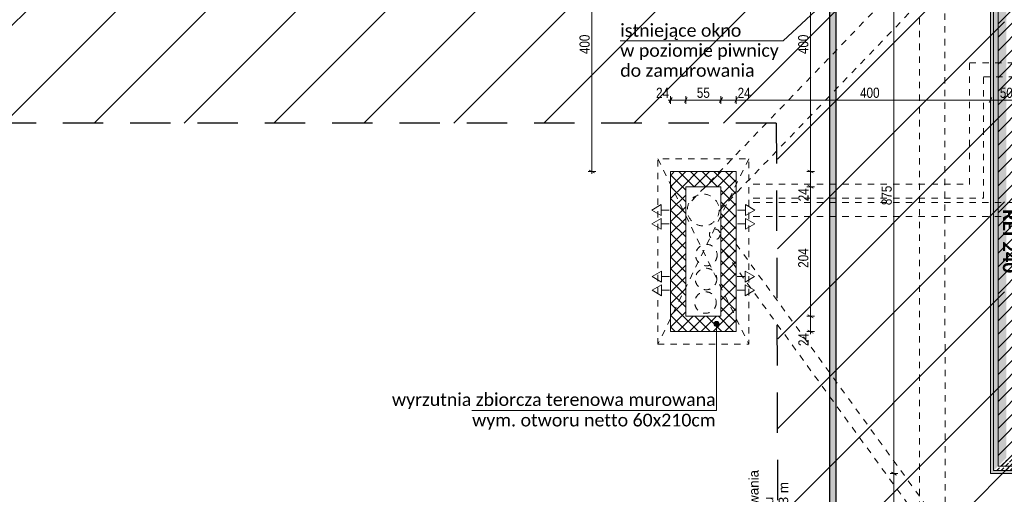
# Model space of a CAD drawing. Header units: centimetres. Extents: x 18292 to 3593338517, y 11794 to 62103.
# Tile 5 of 147: x 26641 to 28190, y 54863 to 55609. Entities that reach past the tile are written whole.
import ezdxf

# ---------------------------------------------------------------- set-up
doc = ezdxf.new("R2010")
doc.units = ezdxf.units.CM
doc.header["$MEASUREMENT"] = 0
doc.linetypes.add('Dashed-002', pattern=[20, 10, -10])
doc.linetypes.add('Long Dashed', pattern=[105.83333, 63.499999, -42.333331])
for name, color, linetype in [('410-Fundamenty', 7, 'Continuous'), ('499-Wymiary i opisy', 7, 'Continuous'), ('__PROJEKTOWANE', 7, 'Continuous'), ('__PROJEKTOWANE_WYPOSAŻENIE', 7, 'Continuous'), ('MF_KRESKOWANIE', 7, 'Continuous'), ('MF_SCIANY_KONSTR', 7, 'Continuous')]:
    doc.layers.add(name, color=color, linetype=linetype)
doc.styles.add('GENERATED_STYLE_1', font='txt')
doc.styles.add('GENERATED_STYLE_2', font='txt')
doc.styles.add('GENERATED_STYLE_4', font='txt')
doc.styles.add('GENERATED_STYLE_7', font='txt')
doc.styles.add('GENERATED_STYLE_8', font='txt')
doc.dimstyles.new('GENERATED_STYLE__1', dxfattribs={"dimtxt": 16, "dimasz": 6.08, "dimexe": 0.18, "dimexo": 0.0625, "dimgap": 0.09, "dimtad": 1, "dimtih": 1, "dimtoh": 1, "dimdec": 0, "dimzin": 0, "dimdsep": 46, "dimtxsty": 'GENERATED_STYLE_4', "dimblk": 'ARROWHEAD_2', "dimblk1": 'ARROWHEAD_2', "dimblk2": 'ARROWHEAD_2', "dimcen": 0.09, "dimse1": 1, "dimse2": 1, "dimclrd": 7, "dimclre": 7, "dimclrt": 7, "dimadec": 0, "dimazin": 0, "dimtfac": 1, "dimtdec": 4, "dimtmove": 0, "dimatfit": 3, "dimfxl": 0, "dimtolj": 1, "dimtzin": 0, "dimarcsym": 0})
doc.dimstyles.new('GENERATED_STYLE__4', dxfattribs={"dimtxt": 16, "dimasz": 6.08, "dimexe": 0.18, "dimexo": 0.0625, "dimgap": 0.09, "dimtad": 1, "dimdec": 0, "dimzin": 0, "dimdsep": 46, "dimtxsty": 'GENERATED_STYLE_4', "dimblk": 'ARROWHEAD_2', "dimblk1": 'ARROWHEAD_2', "dimblk2": 'ARROWHEAD_2', "dimcen": 0.09, "dimse1": 1, "dimse2": 1, "dimclrd": 7, "dimclre": 7, "dimclrt": 7, "dimadec": 0, "dimazin": 0, "dimtfac": 1, "dimtdec": 4, "dimtmove": 0, "dimatfit": 3, "dimfxl": 0, "dimtolj": 1, "dimtzin": 0, "dimarcsym": 0})
doc.dimstyles.new('GENERATED_STYLE__6', dxfattribs={"dimtxt": 16, "dimasz": 6.08, "dimexe": 0.18, "dimexo": 0.0625, "dimgap": 0.09, "dimtad": 1, "dimdec": 0, "dimzin": 0, "dimdsep": 46, "dimtxsty": 'GENERATED_STYLE_1', "dimblk": 'ARROWHEAD_2', "dimblk1": 'ARROWHEAD_2', "dimblk2": 'ARROWHEAD_2', "dimcen": 0.09, "dimse1": 1, "dimse2": 1, "dimclrd": 7, "dimclre": 7, "dimclrt": 7, "dimadec": 0, "dimazin": 0, "dimtfac": 1, "dimtdec": 4, "dimtmove": 0, "dimatfit": 3, "dimfxl": 0, "dimtolj": 1, "dimtzin": 0, "dimarcsym": 0})
pattern_1 = [(45, (4868174.165, 3898003.605), (-9.192387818, 9.192387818), []), (135, (4868174.165, 3898003.605), (9.192387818, 9.192387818), [])]
pattern_2 = [(90, (4868174.1653, 3898003.6053), (-3.4641016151, 0), [2, -4]), (90, (4868172.4333, 3898006.6053), (-3.4641016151, 0), [2, -4]), (150, (4868174.1653, 3898005.6053), (1.7320508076, 3), [2, -4]), (150, (4868170.7012, 3898005.6053), (1.7320508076, 3), [2, -4]), (210, (4868174.1653, 3898003.6053), (-1.7320508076, 3), [2, -4]), (210, (4868170.7012, 3898003.6053), (-1.7320508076, 3), [2, -4])]
pattern_3 = [(45, (4868174.165, 3898003.605), (-7.071067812, 7.071067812), [7.5, -2.5]), (45, (4868174.165, 3898010.676), (-7.071067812, 7.071067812), [7.5, -2.5])]

# ---------------------------------------------------------------- blocks, each defined once
blk = doc.blocks.new('*D126', base_point=(4868174.2, 3898003.6))
at = {"layer": '499-Wymiary i opisy', "color": 7, "linetype": 'Continuous', "lineweight": 13}
for p, q in [((31251.8, 59746.5), (31239.8, 59746.5)), ((31249.8, 59744.2), (31241.8, 59748.8)), ((31245.8, 59746.5), (31245.8, 59750.4)), ((31245.8, 52927.5), (31245.8, 59746.5)), ((31251.8, 52927.5), (31239.8, 52927.5)), ((31241.8, 52929.8), (31249.8, 52925.2)), ((31245.8, 52923.6), (31245.8, 52927.5))]:
    blk.add_line(p, q, dxfattribs=at)
at = {"layer": '499-Wymiary i opisy', "color": 7, "lineweight": 13, "insert": (31242.6, 56311.4), "char_height": 16, "attachment_point": 7, "rotation": 90, "style": 'GENERATED_STYLE_1'}
blk.add_mtext('\\A1;{\\pql;\\fArial Narrow|b1|i0|c238|p34;6\xa0819}', dxfattribs=at)
blk = doc.blocks.new('ARROWHEAD_2')
at = {"color": 0, "linetype": 'Continuous', "lineweight": 0}
for p, q in [((0, 0), (-1, 0)), ((-0.38, -0.66), (0.38, 0.66))]:
    blk.add_line(p, q, dxfattribs=at)
blk = doc.blocks.new('*D178', base_point=(4868174.2, 3898003.6))
at = {"layer": '499-Wymiary i opisy', "color": 7, "linetype": 'Continuous', "lineweight": 13}
for p, q in [((27890.9, 55142.9), (27878.9, 55142.9)), ((27880.9, 55145.2), (27888.9, 55140.5)), ((27884.9, 55118.9), (27884.9, 55142.9)), ((27890.9, 55118.9), (27878.9, 55118.9)), ((27880.9, 55121.2), (27888.9, 55116.5)), ((27884.9, 55114.9), (27884.9, 55118.9))]:
    blk.add_line(p, q, dxfattribs=at)
at = {"layer": '499-Wymiary i opisy', "color": 7, "lineweight": 13, "insert": (27881.7, 55096.1), "char_height": 16, "attachment_point": 7, "rotation": 90, "style": 'GENERATED_STYLE_4'}
blk.add_mtext('\\A1;{\\pql;\\fArial Narrow|b0|i0|c238|p34;24}', dxfattribs=at)
blk = doc.blocks.new('*D179', base_point=(4868174.2, 3898003.6))
at = {"layer": '499-Wymiary i opisy', "color": 7, "linetype": 'Continuous', "lineweight": 13}
for p, q in [((27890.9, 55346.5), (27878.9, 55346.5)), ((27880.9, 55348.8), (27888.9, 55344.2)), ((27884.9, 55142.9), (27884.9, 55346.5)), ((27890.9, 55142.9), (27878.9, 55142.9)), ((27880.9, 55145.2), (27888.9, 55140.5))]:
    blk.add_line(p, q, dxfattribs=at)
at = {"layer": '499-Wymiary i opisy', "color": 7, "lineweight": 13, "char_height": 16, "attachment_point": 7, "rotation": 90, "style": 'GENERATED_STYLE_4'}
for s, insert in [('\\A1;{\\pql;\\fArial Narrow|b0|i0|c238|p34;24}', (27881.7, 55323.7)), ('\\A1;{\\pql;\\fArial Narrow|b0|i0|c238|p34;204}', (27881.7, 55219.1))]:
    blk.add_mtext(s, dxfattribs=dict(at, insert=insert))
blk = doc.blocks.new('*D180', base_point=(4868174.2, 3898003.6))
at = {"layer": '499-Wymiary i opisy', "color": 7, "linetype": 'Continuous', "lineweight": 13}
for p, q in [((27890.9, 55370.5), (27878.9, 55370.5)), ((27880.9, 55372.8), (27888.9, 55368.2)), ((27884.9, 55346.5), (27884.9, 55370.5)), ((27890.9, 55346.5), (27878.9, 55346.5)), ((27880.9, 55348.8), (27888.9, 55344.2))]:
    blk.add_line(p, q, dxfattribs=at)
blk = doc.blocks.new('*D181', base_point=(4868174.2, 3898003.6))
at = {"layer": '499-Wymiary i opisy', "color": 7, "linetype": 'Continuous', "lineweight": 13}
for p, q in [((27890.9, 55770.5), (27878.9, 55770.5)), ((27888.9, 55768.2), (27880.9, 55772.8)), ((27884.9, 55770.5), (27884.9, 55774.4)), ((27884.9, 55370.5), (27884.9, 55770.5)), ((27890.9, 55370.5), (27878.9, 55370.5)), ((27880.9, 55372.8), (27888.9, 55368.2))]:
    blk.add_line(p, q, dxfattribs=at)
at = {"layer": '499-Wymiary i opisy', "color": 7, "lineweight": 13, "insert": (27881.7, 55555.1), "char_height": 16, "attachment_point": 7, "rotation": 90, "style": 'GENERATED_STYLE_4'}
blk.add_mtext('\\A1;{\\pql;\\fArial Narrow|b0|i0|c238|p34;400}', dxfattribs=at)
blk = doc.blocks.new('*D264', base_point=(4868174.2, 3898003.6))
at = {"layer": '499-Wymiary i opisy', "color": 7, "linetype": 'Continuous', "lineweight": 13}
for p, q in [((28295.7, 54895.5), (28283.7, 54895.5)), ((28285.7, 54897.8), (28293.7, 54893.2)), ((28289.7, 54495.5), (28289.7, 54895.5)), ((28295.7, 54495.5), (28283.7, 54495.5)), ((28285.7, 54497.8), (28293.7, 54493.2))]:
    blk.add_line(p, q, dxfattribs=at)
at = {"layer": '499-Wymiary i opisy', "color": 7, "lineweight": 13, "insert": (28286.5, 54680.1), "char_height": 16, "attachment_point": 7, "rotation": 90, "style": 'GENERATED_STYLE_4'}
blk.add_mtext('\\A1;{\\pql;\\fArial Narrow|b0|i0|c238|p34;400}', dxfattribs=at)
blk = doc.blocks.new('*D265', base_point=(4868174.2, 3898003.6))
at = {"layer": '499-Wymiary i opisy', "color": 7, "linetype": 'Continuous', "lineweight": 13}
for p, q in [((28295.7, 54945.5), (28283.7, 54945.5)), ((28285.7, 54947.8), (28293.7, 54943.2)), ((28289.7, 54895.5), (28289.7, 54945.5)), ((28295.7, 54895.5), (28283.7, 54895.5)), ((28285.7, 54897.8), (28293.7, 54893.2))]:
    blk.add_line(p, q, dxfattribs=at)
at = {"layer": '499-Wymiary i opisy', "color": 7, "lineweight": 13, "insert": (28286.5, 54910.3), "char_height": 16, "attachment_point": 7, "rotation": 90, "style": 'GENERATED_STYLE_4'}
blk.add_mtext('\\A1;{\\pql;\\fArial Narrow|b0|i0|c238|p34;50}', dxfattribs=at)
blk = doc.blocks.new('*D283', base_point=(4868174.2, 3898003.6))
at = {"layer": '499-Wymiary i opisy', "color": 7, "linetype": 'Continuous', "lineweight": 13}
for p, q in [((28022, 54895.5), (28010, 54895.5)), ((28012, 54897.8), (28020, 54893.2)), ((28016, 54495.5), (28016, 54895.5)), ((28022, 54495.5), (28010, 54495.5)), ((28012, 54497.8), (28020, 54493.2))]:
    blk.add_line(p, q, dxfattribs=at)
at = {"layer": '499-Wymiary i opisy', "color": 7, "lineweight": 13, "insert": (28012.8, 54680.1), "char_height": 16, "attachment_point": 7, "rotation": 90, "style": 'GENERATED_STYLE_4'}
blk.add_mtext('\\A1;{\\pql;\\fArial Narrow|b0|i0|c238|p34;400}', dxfattribs=at)
blk = doc.blocks.new('*D284', base_point=(4868174.2, 3898003.6))
at = {"layer": '499-Wymiary i opisy', "color": 7, "linetype": 'Continuous', "lineweight": 13}
for p, q in [((28022, 55770.5), (28010, 55770.5)), ((28020, 55768.2), (28012, 55772.8)), ((28016, 55770.5), (28016, 55774.4)), ((28016, 54895.5), (28016, 55770.5)), ((28022, 54895.5), (28010, 54895.5)), ((28012, 54897.8), (28020, 54893.2))]:
    blk.add_line(p, q, dxfattribs=at)
at = {"layer": '499-Wymiary i opisy', "color": 7, "lineweight": 13, "insert": (28012.8, 55317.6), "char_height": 16, "attachment_point": 7, "rotation": 90, "style": 'GENERATED_STYLE_4'}
blk.add_mtext('\\A1;{\\pql;\\fArial Narrow|b0|i0|c238|p34;875}', dxfattribs=at)
blk = doc.blocks.new('*D285', base_point=(4868174.2, 3898003.6))
at = {"layer": '499-Wymiary i opisy', "color": 7, "linetype": 'Continuous', "lineweight": 13}
for p, q in [((27660.9, 55482.9), (27664.8, 55482.9)), ((27667.1, 55486.9), (27662.5, 55478.9)), ((27664.8, 55476.9), (27664.8, 55488.9)), ((27664.8, 55482.9), (27688.8, 55482.9)), ((27691.1, 55486.9), (27686.5, 55478.9)), ((27688.8, 55476.9), (27688.8, 55488.9))]:
    blk.add_line(p, q, dxfattribs=at)
at = {"layer": '499-Wymiary i opisy', "color": 7, "lineweight": 13, "insert": (27642, 55486.1), "char_height": 16, "attachment_point": 7, "style": 'GENERATED_STYLE_4'}
blk.add_mtext('\\A1;{\\pql;\\fArial Narrow|b0|i0|c238|p34;24}', dxfattribs=at)
blk = doc.blocks.new('*D286', base_point=(4868174.2, 3898003.6))
at = {"layer": '499-Wymiary i opisy', "color": 7, "linetype": 'Continuous', "lineweight": 13}
for p, q in [((27691.1, 55486.9), (27686.5, 55478.9)), ((27688.8, 55476.9), (27688.8, 55488.9)), ((27688.8, 55482.9), (27743.9, 55482.9)), ((27746.2, 55486.9), (27741.6, 55478.9)), ((27743.9, 55476.9), (27743.9, 55488.9))]:
    blk.add_line(p, q, dxfattribs=at)
at = {"layer": '499-Wymiary i opisy', "color": 7, "lineweight": 13, "insert": (27706.1, 55486.1), "char_height": 16, "attachment_point": 7, "style": 'GENERATED_STYLE_4'}
blk.add_mtext('\\A1;{\\pql;\\fArial Narrow|b0|i0|c238|p34;55}', dxfattribs=at)
blk = doc.blocks.new('*D287', base_point=(4868174.2, 3898003.6))
at = {"layer": '499-Wymiary i opisy', "color": 7, "linetype": 'Continuous', "lineweight": 13}
for p, q in [((27746.2, 55486.9), (27741.6, 55478.9)), ((27743.9, 55476.9), (27743.9, 55488.9)), ((27743.9, 55482.9), (27767.9, 55482.9)), ((27770.2, 55486.9), (27765.6, 55478.9)), ((27767.9, 55476.9), (27767.9, 55488.9))]:
    blk.add_line(p, q, dxfattribs=at)
blk = doc.blocks.new('*D288', base_point=(4868174.2, 3898003.6))
at = {"layer": '499-Wymiary i opisy', "color": 7, "linetype": 'Continuous', "lineweight": 13}
for p, q in [((27770.2, 55486.9), (27765.6, 55478.9)), ((27767.9, 55476.9), (27767.9, 55488.9)), ((27767.9, 55482.9), (28167.9, 55482.9)), ((28170.2, 55486.9), (28165.6, 55478.9)), ((28167.9, 55476.9), (28167.9, 55488.9))]:
    blk.add_line(p, q, dxfattribs=at)
at = {"layer": '499-Wymiary i opisy', "color": 7, "lineweight": 13, "char_height": 16, "attachment_point": 7, "style": 'GENERATED_STYLE_4'}
for s, insert in [('\\A1;{\\pql;\\fArial Narrow|b0|i0|c238|p34;24}', (27770.2, 55486.1)), ('\\A1;{\\pql;\\fArial Narrow|b0|i0|c238|p34;400}', (27962.8, 55486.1))]:
    blk.add_mtext(s, dxfattribs=dict(at, insert=insert))
blk = doc.blocks.new('*D289', base_point=(4868174.2, 3898003.6))
at = {"layer": '499-Wymiary i opisy', "color": 7, "linetype": 'Continuous', "lineweight": 13}
for p, q in [((28170.2, 55486.9), (28165.6, 55478.9)), ((28167.9, 55476.9), (28167.9, 55488.9)), ((28167.9, 55482.9), (28217.9, 55482.9)), ((28220.2, 55486.9), (28215.6, 55478.9)), ((28217.9, 55476.9), (28217.9, 55488.9))]:
    blk.add_line(p, q, dxfattribs=at)
at = {"layer": '499-Wymiary i opisy', "color": 7, "lineweight": 13, "insert": (28182.6, 55486.1), "char_height": 16, "attachment_point": 7, "style": 'GENERATED_STYLE_4'}
blk.add_mtext('\\A1;{\\pql;\\fArial Narrow|b0|i0|c238|p34;50}', dxfattribs=at)
blk = doc.blocks.new('*D293', base_point=(4868174.2, 3898003.6))
at = {"layer": '499-Wymiary i opisy', "color": 7, "linetype": 'Continuous', "lineweight": 13}
for p, q in [((27547, 55770.5), (27535, 55770.5)), ((27545, 55768.2), (27537, 55772.8)), ((27541, 55770.5), (27541, 55774.4)), ((27541, 55370.5), (27541, 55770.5)), ((27547, 55370.5), (27535, 55370.5)), ((27537, 55372.8), (27545, 55368.2)), ((27541, 55366.6), (27541, 55370.5))]:
    blk.add_line(p, q, dxfattribs=at)
at = {"layer": '499-Wymiary i opisy', "color": 7, "lineweight": 13, "insert": (27537.8, 55555.1), "char_height": 16, "attachment_point": 7, "rotation": 90, "style": 'GENERATED_STYLE_4'}
blk.add_mtext('\\A1;{\\pql;\\fArial Narrow|b0|i0|c238|p34;400}', dxfattribs=at)

msp = doc.modelspace()

# ---------------------------------------------------------------- hatches: boundary and pattern name
at = {"layer": '410-Fundamenty', "linetype": 'Continuous', "lineweight": 0, "true_color": 0x000000}
h = msp.add_hatch(dxfattribs=at)
h.set_pattern_fill('beton_000a', color=18, style=0, pattern_type=2)
h.set_pattern_definition(pattern_3)
h.paths.add_polyline_path([(28187.9, 55790.5), (28187.9, 54915.5), (28192.9, 54920.5), (28192.9, 55795.5)])
h = msp.add_hatch(dxfattribs=at)
h.set_pattern_fill('beton_000a', color=18, style=0, pattern_type=2)
h.set_pattern_definition(pattern_3)
h.paths.add_polyline_path([(28172.9, 55775.5), (28172.9, 54900.5), (28187.9, 54915.5), (28187.9, 55790.5)])
h = msp.add_hatch(dxfattribs=at)
h.set_pattern_fill('Styropian_000a', color=18, style=0, pattern_type=2)
h.set_pattern_definition(pattern_2)
h.paths.add_polyline_path([(28167.9, 55770.5), (28167.9, 54895.5), (28172.9, 54900.5), (28172.9, 55775.5)])
h = msp.add_hatch(dxfattribs=at)
h.set_pattern_fill('beton_000a', color=18, style=0, pattern_type=2)
h.set_pattern_definition(pattern_3)
h.paths.add_polyline_path([(28172.9, 54900.5), (28472.9, 54900.5), (28487.9, 54915.5), (28187.9, 54915.5)])
h = msp.add_hatch(dxfattribs=at)
h.set_pattern_fill('beton_000a', color=18, style=0, pattern_type=2)
h.set_pattern_definition(pattern_3)
h.paths.add_polyline_path([(28187.9, 54915.5), (28487.9, 54915.5), (28492.9, 54920.5), (28192.9, 54920.5)])
h = msp.add_hatch(dxfattribs=at)
h.set_pattern_fill('Styropian_000a', color=18, style=0, pattern_type=2)
h.set_pattern_definition(pattern_2)
h.paths.add_polyline_path([(28167.9, 54895.5), (28467.9, 54895.5), (28472.9, 54900.5), (28172.9, 54900.5)])
at = {"layer": '__PROJEKTOWANE', "linetype": 'Continuous', "lineweight": 13}
h = msp.add_hatch(dxfattribs=at)
h.set_pattern_fill('Bloczki_ceramiczne_kopia_DD', color=150, style=0, pattern_type=2)
h.set_pattern_definition([(45, (4868174.17, 3898003.61), (-70.7106781, 70.7106781), [])])
h.paths.add_polyline_path([(29714.9, 54617.5), (30014.9, 54617.5), (30014.9, 55810.5), (29733.9, 55810.5), (29733.9, 56706.5), (30094, 56706.5), (30092.1, 56167.5), (30371.9, 56167.5), (30371.9, 54260.5), (30071.9, 54260.5), (30071.9, 53759.5), (28132.9, 53759.5), (28132.9, 54560.5), (27833.9, 54560.5), (27832.9, 55446.7), (26114.1, 55446.6), (26114.1, 55792.5), (28189.9, 55792.5), (28189.9, 54917.5), (28489.9, 54917.5), (28489.9, 54116.5), (29714.9, 54116.5)])
at = {"layer": '__PROJEKTOWANE', "linetype": 'Continuous', "lineweight": 25}
h = msp.add_hatch(color=230, dxfattribs=at)
h.paths.add_polyline_path([(27914.8, 56613.9), (27914.8, 54825.6), (28391.4, 54825.6), (28391.4, 54038.8), (28822.3, 54038.8), (28822.3, 53475.2), (29471.7, 53475.2), (29471.7, 54038.8), (29811.8, 54038.8), (29811.8, 54541), (30104, 54541), (30104, 55897.1), (28839.1, 55897.1), (28839.1, 56613.9)])
h.paths.add_polyline_path([(28832.3, 53485.2), (28832.3, 54048.8), (28401.4, 54048.8), (28401.4, 54835.6), (27924.8, 54835.6), (27924.8, 56603.9), (28829.1, 56603.9), (28829.1, 55887.1), (30094, 55887.1), (30094, 54551), (29801.8, 54551), (29801.8, 54048.8), (29461.7, 54048.8), (29461.7, 53485.2)], flags=0)
at = {"layer": '__PROJEKTOWANE', "linetype": 'Continuous', "lineweight": 0, "true_color": 0x000000}
h = msp.add_hatch(dxfattribs=at)
h.set_pattern_fill('Concrete_Block_000a', color=18, style=0, pattern_type=2)
h.set_pattern_definition(pattern_1)
h.paths.add_polyline_path([(27688.8, 55346.5), (27743.9, 55346.5), (27767.9, 55370.5), (27664.8, 55370.5)])
h = msp.add_hatch(dxfattribs=at)
h.set_pattern_fill('Concrete_Block_000a', color=18, style=0, pattern_type=2)
h.set_pattern_definition(pattern_1)
h.paths.add_polyline_path([(27664.8, 55370.5), (27664.8, 55118.9), (27688.8, 55142.9), (27688.8, 55346.5)])
h = msp.add_hatch(dxfattribs=at)
h.set_pattern_fill('Concrete_Block_000a', color=18, style=0, pattern_type=2)
h.set_pattern_definition(pattern_1)
h.paths.add_polyline_path([(27743.9, 55346.5), (27743.9, 55142.9), (27767.9, 55118.9), (27767.9, 55370.5)])
h = msp.add_hatch(dxfattribs=at)
h.set_pattern_fill('Concrete_Block_000a', color=18, style=0, pattern_type=2)
h.set_pattern_definition(pattern_1)
h.paths.add_polyline_path([(27664.8, 55118.9), (27767.9, 55118.9), (27743.9, 55142.9), (27688.8, 55142.9)])
at = {"layer": '__PROJEKTOWANE', "linetype": 'Continuous', "lineweight": 13}
msp.add_hatch(color=150, dxfattribs=at).paths.add_polyline_path([(27733.1, 55130.9), (27733.4, 55129.3), (27734.3, 55128), (27735.6, 55127.2), (27737.1, 55126.9), (27738.6, 55127.2), (27739.9, 55128), (27740.8, 55129.3), (27741.1, 55130.9), (27740.8, 55132.4), (27739.9, 55133.7), (27738.6, 55134.6), (27737.1, 55134.9), (27735.6, 55134.6), (27734.3, 55133.7), (27733.4, 55132.4)])
at = {"layer": 'MF_KRESKOWANIE', "linetype": 'Continuous', "lineweight": 13}
h = msp.add_hatch(dxfattribs=at)
h.set_pattern_fill('bloczki_ceramiczne_000a', color=250, style=0, pattern_type=2)
h.set_pattern_definition([(45, (4868174.165, 3898003.605), (-10.606601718, 10.606601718), [])])
h.paths.add_polyline_path([(28179.9, 54907.5), (28479.9, 54907.5), (28479.9, 54896.5), (28479.9, 54735.5), (28479.9, 54106.5), (28547.9, 54106.5), (28855.9, 54106.5), (28855.9, 53966.5), (28897.9, 53966.5), (29179.6, 53966.5), (29179.6, 53894.5), (29179.6, 53558.5), (29349.6, 53558.5), (29349.6, 53894.5), (29349.6, 53966.5), (29349.6, 54106.5), (29724.9, 54106.5), (29724.9, 54607.5), (30024.9, 54607.5), (30024.9, 54660.5), (30024.9, 55820.5), (29705.9, 55820.5), (28929.9, 55820.5), (28929.9, 55776.5), (29000.9, 55776.5), (29000.9, 55556.5), (28933.9, 55556.5), (28923.9, 55556.5), (28923.9, 55514.5), (29143.9, 55514.5), (29143.9, 55556.5), (29042.9, 55556.5), (29042.9, 55776.5), (29380.9, 55776.5), (29380.9, 55556.5), (29223.9, 55556.5), (29223.9, 55514.5), (29422.9, 55514.5), (29422.9, 55776.5), (29686.9, 55776.5), (29986.9, 55776.5), (29986.9, 55234.5), (29686.9, 55234.5), (29422.9, 55234.5), (29422.9, 55434.5), (29380.9, 55434.5), (29380.9, 55393.5), (29380.9, 55026.5), (29422.9, 55026.5), (29422.9, 55192.5), (29986.9, 55192.5), (29986.9, 54645.5), (29722.9, 54645.5), (29722.9, 54735.5), (29722.9, 54747.5), (29422.9, 54747.5), (29422.9, 54934.5), (29380.9, 54934.5), (29380.9, 54747.5), (29380.9, 54705.5), (29686.9, 54705.5), (29686.9, 54144.5), (29284.9, 54144.5), (29284.9, 54705.5), (29288.9, 54705.5), (29288.9, 54747.5), (29190.9, 54747.5), (29190.9, 54705.5), (29242.9, 54705.5), (29242.9, 54290.5), (29217.9, 54290.5), (29232.9, 54248.5), (29242.9, 54248.5), (29242.9, 54144.5), (29062.9, 54144.5), (29062.9, 54147.5), (29020.9, 54147.5), (29020.9, 54144.5), (29007.9, 54144.5), (29007.9, 54106.5), (29311.6, 54106.5), (29311.6, 54008.5), (29311.6, 53894.5), (29311.2, 53894.5), (29311.2, 53600.5), (29221.6, 53600.5), (29221.6, 53894.5), (29221.6, 53983.5), (29196.6, 54008.5), (28897.9, 54008.5), (28897.9, 54106.5), (28947.9, 54106.5), (28947.9, 54144.5), (28897.9, 54144.5), (28897.9, 54159.5), (28855.9, 54159.5), (28855.9, 54144.5), (28517.9, 54144.5), (28517.9, 54705.5), (28657.9, 54705.5), (28657.9, 54747.5), (28517.9, 54747.5), (28517.9, 54907.5), (28781.9, 54907.5), (28781.9, 54871.5), (28823.9, 54871.5), (28823.9, 55099.5), (28781.9, 55099.5), (28781.9, 54945.5), (28527.9, 54945.5), (28217.9, 54945.5), (28217.9, 55790.1), (28680.4, 55790.4), (28680.6, 55820.5), (28217.9, 55820.5), (28193.9, 55782.5), (28179.9, 55782.5), (28179.9, 54945.5)])

# ---------------------------------------------------------------- linework, layer by layer
at = {"layer": '410-Fundamenty', "color": 7, "linetype": 'Continuous', "lineweight": 13}
for p, q in [((28172.9, 55775.5), (28172.9, 54900.5)), ((28172.9, 54900.5), (28472.9, 54900.5))]:
    msp.add_line(p, q, dxfattribs=at)
at = {"layer": '410-Fundamenty', "color": 7, "linetype": 'Continuous', "lineweight": 13, "flags": 128}
for points in [[(28167.9, 55770.5), (28167.9, 54895.5)], [(28167.9, 54895.5), (28467.9, 54895.5)]]:
    msp.add_lwpolyline(points, dxfattribs=at)
at = {"layer": '__PROJEKTOWANE', "color": 150, "linetype": 'Continuous', "lineweight": 13}
for p, q in [((27841.7, 55575.9), (28069.7, 55787.8)), ((27841.7, 55575.9), (27585.6, 55575.9)), ((27737.1, 54994.8), (27737.1, 55126.9)), ((27352.1, 54994.8), (27737.1, 54994.8))]:
    msp.add_line(p, q, dxfattribs=at)
at = {"layer": '__PROJEKTOWANE', "color": 7, "linetype": 'Long Dashed', "lineweight": 25}
msp.add_line((27831, 55446.6), (26114.1, 55446.6), dxfattribs=at)
at = {"layer": '__PROJEKTOWANE', "color": 7, "linetype": 'Continuous', "lineweight": 13}
for p, q in [((27635.3, 55309.9), (27650, 55318.4)), ((27650, 55318.4), (27650, 55301.4)), ((27797.4, 55309.9), (27782.7, 55318.4)), ((27782.7, 55301.4), (27782.7, 55318.4)), ((27635.3, 55309.9), (27650, 55301.4)), ((27635.3, 55288.3), (27650, 55296.8)), ((27662.6, 55309.9), (27650, 55309.9)), ((27650, 55296.8), (27650, 55279.8)), ((27770, 55309.9), (27782.7, 55309.9)), ((27797.4, 55309.9), (27782.7, 55301.4)), ((27797.4, 55288.3), (27782.7, 55296.8)), ((27782.7, 55279.8), (27782.7, 55296.8)), ((27635.3, 55288.3), (27650, 55279.8)), ((27662.6, 55288.3), (27650, 55288.3)), ((27770, 55288.3), (27782.7, 55288.3)), ((27797.4, 55288.3), (27782.7, 55279.8)), ((27635.8, 55205.2), (27650.5, 55213.7)), ((27635.8, 55205.2), (27650.5, 55196.7)), ((27650.5, 55213.7), (27650.5, 55196.7)), ((27663.1, 55205.2), (27650.5, 55205.2)), ((27769.5, 55205.2), (27782.2, 55205.2)), ((27796.9, 55205.2), (27782.2, 55213.7)), ((27782.2, 55196.7), (27782.2, 55213.7)), ((27796.9, 55205.2), (27782.2, 55196.7)), ((27635.8, 55183.7), (27650.5, 55192.2)), ((27650.5, 55192.2), (27650.5, 55175.2)), ((27796.9, 55183.7), (27782.2, 55192.2)), ((27782.2, 55175.2), (27782.2, 55192.2)), ((27635.8, 55183.7), (27650.5, 55175.2)), ((27663.1, 55183.7), (27650.5, 55183.7)), ((27769.5, 55183.7), (27782.2, 55183.7)), ((27796.9, 55183.7), (27782.2, 55175.2))]:
    msp.add_line(p, q, dxfattribs=at)
at = {"layer": '__PROJEKTOWANE', "color": 7, "linetype": 'Long Dashed', "lineweight": 25, "flags": 128}
msp.add_lwpolyline([(27831, 55446.6), (27834, 54560.5), (28132.9, 54560.5), (28132.9, 53759.5), (30071.9, 53759.5), (30071.9, 54260.5), (30371.9, 54260.5), (30371.9, 56167.5), (30092.1, 56167.5), (30093.9, 56678.3)], dxfattribs=at)
at = {"layer": '__PROJEKTOWANE', "color": 230, "linetype": 'Continuous', "lineweight": 25, "flags": 128}
for points in [[(28822.3, 53475.2), (29471.7, 53475.2), (29471.7, 54038.8), (29811.8, 54038.8), (29811.8, 54541), (30104, 54541), (30104, 55897.1), (28839.1, 55897.1), (28839.1, 56613.9), (27914.9, 56613.9), (27914.9, 54825.6), (28391.4, 54825.6), (28391.4, 54038.8), (28822.3, 54038.8)], [(28832.3, 53485.2), (29461.7, 53485.2), (29461.7, 54048.8), (29801.8, 54048.8), (29801.8, 54551), (30094, 54551), (30094, 55887.1), (28829.1, 55887.1), (28829.1, 56603.9), (27924.8, 56603.9), (27924.8, 54835.6), (28401.4, 54835.6), (28401.4, 54048.8), (28832.3, 54048.8)]]:
    msp.add_lwpolyline(points, close=True, dxfattribs=at)
at = {"layer": '__PROJEKTOWANE', "color": 150, "linetype": 'Continuous', "lineweight": 13, "flags": 128}
for points in [[(27767.9, 55370.5), (27664.8, 55370.5)], [(27664.8, 55370.5), (27664.8, 55118.9)], [(27767.9, 55118.9), (27767.9, 55370.5)], [(27688.8, 55346.5), (27743.9, 55346.5)], [(27688.8, 55142.9), (27688.8, 55346.5)], [(27743.9, 55346.5), (27743.9, 55142.9)], [(27743.9, 55142.9), (27688.8, 55142.9)], [(27664.8, 55118.9), (27767.9, 55118.9)]]:
    msp.add_lwpolyline(points, dxfattribs=at)
at = {"layer": '__PROJEKTOWANE', "color": 150, "linetype": 'Continuous', "lineweight": 13}
msp.add_circle((27737.1, 55130.9), 4, dxfattribs=at)
at = {"layer": '__PROJEKTOWANE_WYPOSAŻENIE', "color": 7, "linetype": 'Dashed-002', "lineweight": 13}
for p, q in [((27644.8, 55390.5), (27787.9, 55098.9)), ((27787.9, 55390.5), (27644.8, 55098.9))]:
    msp.add_line(p, q, dxfattribs=at)
at = {"layer": '__PROJEKTOWANE_WYPOSAŻENIE', "color": 7, "linetype": 'Dashed-002', "lineweight": 13, "flags": 128}
for points in [[(28056.4, 54541.5), (28056.3, 56213.2)], [(28096.4, 54528.8), (28096.3, 56188.3)], [(27698.2, 55324.5), (28110.9, 55753.9)], [(27741.8, 55309.2), (28152.9, 55737)], [(28135.1, 55350.1), (28135.1, 55541.2)], [(28135.1, 55541.2), (28217.9, 55541.2)], [(28156.8, 55328.4), (28156.8, 55519.5)], [(28156.8, 55519.5), (28239.5, 55519.5), (28216.4, 55519.5)], [(27794.9, 55350.4), (28135.1, 55350.4)], [(27794.9, 55328.4), (28157.1, 55328.4)], [(27794.9, 55321.7), (28217.9, 55321.7)], [(27794.9, 55299.7), (28217.9, 55299.7)], [(27768, 55256.3), (28178.6, 54691.7)], [(27750.2, 55243.4), (28168.1, 54668.8)]]:
    msp.add_lwpolyline(points, dxfattribs=at)
msp.add_lwpolyline([(27644.8, 55098.9), (27787.9, 55098.9), (27787.9, 55390.5), (27644.8, 55390.5)], close=True, dxfattribs=at)
at = {"layer": '__PROJEKTOWANE_WYPOSAŻENIE', "color": 7, "linetype": 'Dashed-002', "lineweight": 13}
for centre, radius in [((27716.1, 55309.9), 25), ((27734.3, 55271.7), 8.37), ((27721.1, 55239.1), 16.9), ((27720.6, 55201.5), 16.9), ((27719.7, 55164.5), 16.9)]:
    msp.add_circle(centre, radius, dxfattribs=at)
at = {"layer": 'MF_SCIANY_KONSTR', "color": 7, "linetype": 'Continuous', "lineweight": 13}
for p, q in [((28179.9, 55775.5), (28179.9, 54907.5)), ((28179.9, 54945.5), (28179.9, 54945.5)), ((28479.9, 54907.5), (28179.9, 54907.5))]:
    msp.add_line(p, q, dxfattribs=at)

# ---------------------------------------------------------------- texts
at = {"layer": '__PROJEKTOWANE', "color": 150, "linetype": 'Continuous', "lineweight": 13, "char_height": 20, "style": 'GENERATED_STYLE_7'}
for s, insert, attachment_point, line_spacing_factor in [('\\A1;{\\pql;\\fCalibri Light|b0|i0|c238|p34;istniejące okno \\P\\pql;\\fCalibri Light|b0|i0|c238|p34;w poziomie piwnicy \\P\\pql;\\fCalibri Light|b0|i0|c238|p34;do zamurowania}', (27585.6, 55519.2), 7, 0.943415), ('\\A1;{\\pqr;\\fCalibri Light|b0|i0|c238|p34;wyrzutnia zbiorcza terenowa murowana\\P\\pqr;\\fCalibri Light|b0|i0|c238|p34;wym. otworu netto 60x210cm}', (27735.6, 54964.7), 9, 0.967313)]:
    msp.add_mtext(s, dxfattribs=dict(at, insert=insert, attachment_point=attachment_point, line_spacing_factor=line_spacing_factor))
at = {"layer": '__PROJEKTOWANE', "color": 1, "linetype": 'Continuous', "lineweight": 13, "insert": (28187.1, 55311.4), "char_height": 21.262, "attachment_point": 7, "rotation": 270, "style": 'GENERATED_STYLE_8'}
msp.add_mtext('\\A1;{\\pql;\\fCalibri Light|b1|i0|c238|p34;REI 240}', dxfattribs=at)
at = {"layer": '__PROJEKTOWANE_WYPOSAŻENIE', "color": 150, "linetype": 'Continuous', "lineweight": 13, "insert": (27788.1, 54770.8), "char_height": 15, "attachment_point": 2, "rotation": 90, "line_spacing_factor": 0.93223, "style": 'GENERATED_STYLE_2'}
msp.add_mtext('\\A1;{\\pqc;\\fArial|b0|i0|c238|p38;granica strefy zagruzowania \\P\\pqc;\\fArial|b0|i0|c238|p38;w poziomie parteru\\P\\pqc;\\fArial|b0|i0|c238|p38;1/3 H budynku = 3,03 m}', dxfattribs=at)

# ---------------------------------------------------------------- dimensions: what is measured, and where the dimension line sits
at = {"layer": '499-Wymiary i opisy', "color": 7, "linetype": 'Continuous', "lineweight": 13}
for base, p1, p2, dimstyle, picture, middle in [((31245.8, 59746.5), (24264.9, 52927.5), (25791.9, 59746.5), 'GENERATED_STYLE__6', '*D126', (31234.6, 56338.9)), ((27541, 55770.5), (27767.9, 55370.5), (28167.9, 55770.5), 'GENERATED_STYLE__4', '*D293', (27529.8, 55573.4)), ((27884.9, 55770.5), (27767.9, 55370.5), (27906.9, 55770.5), 'GENERATED_STYLE__4', '*D181', (27873.7, 55573.4)), ((28016, 55770.5), (28167.9, 54895.5), (28167.9, 55770.5), 'GENERATED_STYLE__4', '*D284', (28004.8, 55335.9)), ((27884.9, 55370.5), (27743.9, 55346.5), (27767.9, 55370.5), 'GENERATED_STYLE__4', '*D180', (27873.7, 55335.9)), ((27884.9, 55346.5), (27743.9, 55142.9), (27743.9, 55346.5), 'GENERATED_STYLE__4', '*D179', (27873.7, 55237.4)), ((27884.9, 55142.9), (27767.9, 55118.9), (27743.9, 55142.9), 'GENERATED_STYLE__4', '*D178', (27873.7, 55108.3)), ((28289.7, 54945.5), (28167.9, 54895.5), (28217.9, 54945.5), 'GENERATED_STYLE__4', '*D265', (28278.5, 54922.5)), ((28016, 54895.5), (28067.9, 54495.5), (28167.9, 54895.5), 'GENERATED_STYLE__4', '*D283', (28004.8, 54698.4)), ((28289.7, 54895.5), (28067.9, 54495.5), (28167.9, 54895.5), 'GENERATED_STYLE__4', '*D264', (28278.5, 54698.4))]:
    dim = msp.add_linear_dim(base=base, p1=p1, p2=p2, angle=90, dimstyle=dimstyle, dxfattribs=at)
    dim.commit()
    dim.dimension.update_dxf_attribs({"geometry": picture, "text_midpoint": middle, "dimtype": 160, "text_rotation": 90})
for base, p1, p2, picture, middle in [((27688.8, 55482.9), (27664.8, 55370.5), (27688.8, 55346.5), '*D285', (27654.2, 55494.1)), ((27743.9, 55482.9), (27688.8, 55346.5), (27743.9, 55346.5), '*D286', (27718.3, 55494.1)), ((28167.9, 55482.9), (27767.9, 55370.5), (28167.9, 55370.5), '*D288', (27981.1, 55494.1)), ((28217.9, 55482.9), (28167.9, 55370.5), (28217.9, 55370.5), '*D289', (28194.8, 55494.1)), ((27767.9, 55482.9), (27743.9, 55346.5), (27767.9, 55370.5), '*D287', (27782.4, 55494.1))]:
    dim = msp.add_linear_dim(base=base, p1=p1, p2=p2, dimstyle='GENERATED_STYLE__1', dxfattribs=at)
    dim.commit()
    dim.dimension.update_dxf_attribs({"geometry": picture, "text_midpoint": middle, "dimtype": 160})

doc.saveas('drawing.dxf')
